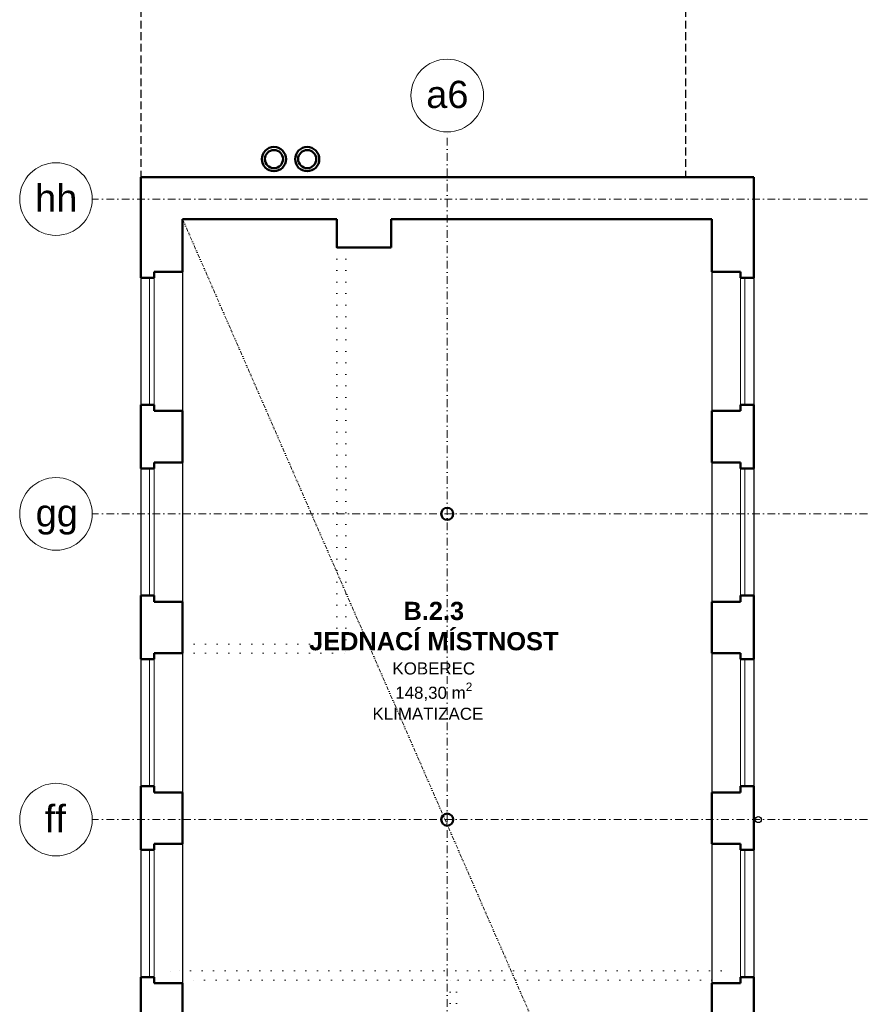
# Model space of a CAD drawing. Header units: millimetres. Extents: x 887082 to 1346431, y -219716 to -98064.
# Tile 23 of 37: x 1058884 to 1072894, y -154126 to -137863. Entities that reach past the tile are written whole.
import ezdxf

# ---------------------------------------------------------------- set-up
doc = ezdxf.new("R2010")
doc.units = ezdxf.units.MM
doc.header["$LTSCALE"] = 10
for name, pattern in [('DASHDOT', [25.4, 12.7, -6.35, 0, -6.35]), ('DASHED', [19.05, 12.7, -6.35]), ('DIVIDE2', [15.875, 6.35, -3.175, 0, -3.175, 0, -3.175]), ('DOT', [6.35, 0, -6.35])]:
    doc.linetypes.add(name, pattern=pattern)
for name, color, linetype, lineweight in [('CKOKNA', 1, 'Continuous', 9), ('CKSTENY_OSY', 1, 'DASHDOT', 15), ('CKSTENY_REZ', 6, 'Continuous', 50), ('CKTEXTY_STREDNI', 6, 'Continuous', 50), ('S-GRID-IDEN', 7, 'Continuous', 9), ('TP_bourané_kce', 7, 'DOT', 15), ('TP_podhledy', 1, 'DIVIDE2', 15)]:
    doc.layers.add(name, color=color, linetype=linetype, lineweight=lineweight)
for name, color, linetype in [('CKSTENY_PODROVINOU', 7, 'Continuous'), ('CKSTENY_SKRYTE', 7, 'DASHED'), ('TP_klempířské_konstrukce', 142, 'Continuous')]:
    doc.layers.add(name, color=color, linetype=linetype)
doc.layers.add('TP_skryté_1', color=21, linetype='Continuous', lineweight=50, plot=False)
doc.styles.add('Arial_1', font='arial.ttf', dxfattribs={"height": 450})
doc.styles.add('TOP_ARIAL_CE', font='arial.ttf', dxfattribs={"height": 100})

msp = doc.modelspace()

# ---------------------------------------------------------------- linework, layer by layer
at = {"layer": 'CKOKNA', "color": 252}
for p, q in [((1061031, -142126), (1061031, -144226)), ((1061106, -142126), (1061106, -144226)), ((1070796, -142126), (1070796, -144226)), ((1070871, -142126), (1070871, -144226)), ((1061031, -145276), (1061031, -147376)), ((1061106, -145276), (1061106, -147376)), ((1070796, -145276), (1070796, -147376)), ((1070871, -145276), (1070871, -147376)), ((1061031, -148426), (1061031, -150526)), ((1061106, -148426), (1061106, -150526)), ((1070796, -148426), (1070796, -150526)), ((1070871, -148426), (1070871, -150526)), ((1061031, -151576), (1061031, -153676)), ((1061106, -151576), (1061106, -153676)), ((1070796, -151576), (1070796, -153676)), ((1070871, -151576), (1070871, -153676))]:
    msp.add_line(p, q, dxfattribs=at)
at = {"layer": 'CKSTENY_OSY', "color": 252}
msp.add_line((1065951, -162556), (1065951, -139716), dxfattribs=at)
at = {"layer": 'CKSTENY_OSY', "color": 252, "lineweight": 5}
for p, q in [((1072894, -140826), (1060084, -140826)), ((1072894, -146026), (1060084, -146026)), ((1072894, -151076), (1060084, -151076))]:
    msp.add_line(p, q, dxfattribs=at)
at = {"layer": 'CKSTENY_PODROVINOU', "color": 252}
for p, q in [((1060886, -142126), (1060886, -144226)), ((1061576, -142026), (1061576, -144326)), ((1070326, -142026), (1070326, -144326)), ((1071016, -142126), (1071016, -144226)), ((1061576, -145176), (1061576, -147476)), ((1070326, -145176), (1070326, -147476)), ((1060886, -145276), (1060886, -147376)), ((1071016, -145276), (1071016, -147376)), ((1060886, -148426), (1060886, -150526)), ((1061576, -148326), (1061576, -150626)), ((1070326, -148326), (1070326, -150626)), ((1071016, -148426), (1071016, -150526)), ((1061576, -151476), (1061576, -153776)), ((1070326, -151476), (1070326, -153776)), ((1060886, -151576), (1060886, -153676)), ((1071016, -151576), (1071016, -153676))]:
    msp.add_line(p, q, dxfattribs=at)
at = {"layer": 'CKSTENY_REZ', "color": 252}
for p, q in [((1060886, -140466), (1060886, -142126)), ((1071016, -140466), (1060886, -140466)), ((1071016, -140466), (1071016, -142126)), ((1061576, -141156), (1061576, -142026)), ((1064126, -141156), (1061576, -141156)), ((1064126, -141156), (1064126, -141626)), ((1070326, -141156), (1065026, -141156)), ((1065026, -141156), (1065026, -141626)), ((1070326, -141156), (1070326, -142026)), ((1065026, -141626), (1064126, -141626)), ((1061106, -142126), (1060886, -142126)), ((1061576, -142026), (1061106, -142026)), ((1061106, -142026), (1061106, -142126)), ((1070326, -142026), (1070796, -142026)), ((1070796, -142026), (1070796, -142126)), ((1070796, -142126), (1071016, -142126)), ((1061106, -144226), (1060886, -144226)), ((1060886, -144226), (1060886, -145276)), ((1061106, -144326), (1061106, -144226)), ((1070796, -144226), (1071016, -144226)), ((1070796, -144326), (1070796, -144226)), ((1071016, -144226), (1071016, -145276)), ((1061576, -144326), (1061106, -144326)), ((1061576, -144326), (1061576, -145176)), ((1070326, -144326), (1070796, -144326)), ((1070326, -144326), (1070326, -145176)), ((1061576, -145176), (1061106, -145176)), ((1061106, -145176), (1061106, -145276)), ((1070326, -145176), (1070796, -145176)), ((1070796, -145176), (1070796, -145276)), ((1061106, -145276), (1060886, -145276)), ((1070796, -145276), (1071016, -145276)), ((1061106, -147376), (1060886, -147376)), ((1060886, -147376), (1060886, -148426)), ((1061106, -147476), (1061106, -147376)), ((1061576, -147476), (1061106, -147476)), ((1061576, -147476), (1061576, -148326)), ((1070326, -147476), (1070796, -147476)), ((1070326, -147476), (1070326, -148326)), ((1070796, -147376), (1071016, -147376)), ((1070796, -147476), (1070796, -147376)), ((1071016, -147376), (1071016, -148426)), ((1061106, -148426), (1060886, -148426)), ((1061576, -148326), (1061106, -148326)), ((1061106, -148326), (1061106, -148426)), ((1070326, -148326), (1070796, -148326)), ((1070796, -148326), (1070796, -148426)), ((1070796, -148426), (1071016, -148426)), ((1061106, -150526), (1060886, -150526)), ((1060886, -150526), (1060886, -151576)), ((1061106, -150626), (1061106, -150526)), ((1070796, -150526), (1071016, -150526)), ((1070796, -150626), (1070796, -150526)), ((1071016, -150526), (1071016, -151576)), ((1061576, -150626), (1061106, -150626)), ((1061576, -150626), (1061576, -151476)), ((1070326, -150626), (1070796, -150626)), ((1070326, -150626), (1070326, -151476)), ((1061576, -151476), (1061106, -151476)), ((1061106, -151476), (1061106, -151576)), ((1070326, -151476), (1070796, -151476)), ((1070796, -151476), (1070796, -151576)), ((1061106, -151576), (1060886, -151576)), ((1070796, -151576), (1071016, -151576)), ((1061106, -153676), (1060886, -153676)), ((1060886, -153676), (1060886, -154726)), ((1061106, -153776), (1061106, -153676)), ((1070796, -153676), (1071016, -153676)), ((1070796, -153776), (1070796, -153676)), ((1071016, -153676), (1071016, -154726)), ((1061576, -153776), (1061106, -153776)), ((1061576, -153776), (1061576, -154626)), ((1070326, -153776), (1070796, -153776)), ((1070326, -153776), (1070326, -154626))]:
    msp.add_line(p, q, dxfattribs=at)
for centre, radius in [((1063086, -140166), 200), ((1063086, -140166), 150), ((1063636, -140166), 200), ((1063636, -140166), 150), ((1065951, -146026), 100), ((1065951, -151076), 100)]:
    msp.add_circle(centre, radius, dxfattribs=at)
at = {"layer": 'CKSTENY_SKRYTE', "color": 252}
for p, q in [((1060886, -131976), (1060886, -140466)), ((1069886, -131976), (1069886, -140466))]:
    msp.add_line(p, q, dxfattribs=at)
at = {"layer": 'S-GRID-IDEN', "color": 252}
for centre in [(1065951, -139116), (1059484, -140826), (1059484, -146026), (1059484, -151076)]:
    msp.add_circle(centre, 600, dxfattribs=at)
at = {"layer": 'TP_bourané_kce', "color": 252, "ltscale": 3}
for p, q in [((1064126, -141626), (1064126, -148176)), ((1064276, -141626), (1064276, -148326)), ((1061576, -148176), (1064126, -148176)), ((1061576, -148326), (1064276, -148326)), ((1070476, -153576), (1061376, -153576)), ((1061376, -153776), (1061376, -153576)), ((1070476, -153776), (1070476, -153576)), ((1070326, -153726), (1061576, -153726)), ((1061576, -153776), (1061576, -153726)), ((1066001, -161166), (1066001, -153726)), ((1066101, -161166), (1066101, -153726)), ((1070326, -153776), (1070326, -153726))]:
    msp.add_line(p, q, dxfattribs=at)
at = {"layer": 'TP_klempířské_konstrukce', "color": 252}
msp.add_circle((1071091, -151076), 50, dxfattribs=at)
at = {"layer": 'TP_podhledy', "color": 252}
msp.add_line((1061576, -141156), (1070326, -161166), dxfattribs=at)

# ---------------------------------------------------------------- texts
at = {"layer": 'CKTEXTY_STREDNI', "color": 252, "insert": (1065728, -148298), "char_height": 300, "width": 5113.54, "attachment_point": 5, "rotation": 0, "style": 'TOP_ARIAL_CE'}
msp.add_mtext('\\A1;{\\fArial|b1|i0|c238|p34;B.2.3\\PJEDNACÍ MÍSTNOST} {\\H0.6667x;\\PKOBEREC\\P148,30 m\\H0.7x;\\S2^ ;}', dxfattribs=at)
at = {"layer": 'S-GRID-IDEN', "color": 252, "linetype": 'Continuous', "style": 'Arial_1'}
for s, p in [('a6', (1065603, -139322)), ('hh', (1059138, -141035)), ('gg', (1059148, -146235)), ('ff', (1059298, -151285))]:
    msp.add_text(s, height=450, dxfattribs=at).set_placement(p)
at = {"layer": 'TP_skryté_1', "color": 252, "insert": (1065631, -149329), "char_height": 200, "width": 3108.99, "attachment_point": 5, "rotation": 0, "style": 'TOP_ARIAL_CE'}
msp.add_mtext('\\A1;KLIMATIZACE', dxfattribs=at)

doc.saveas('drawing.dxf')
